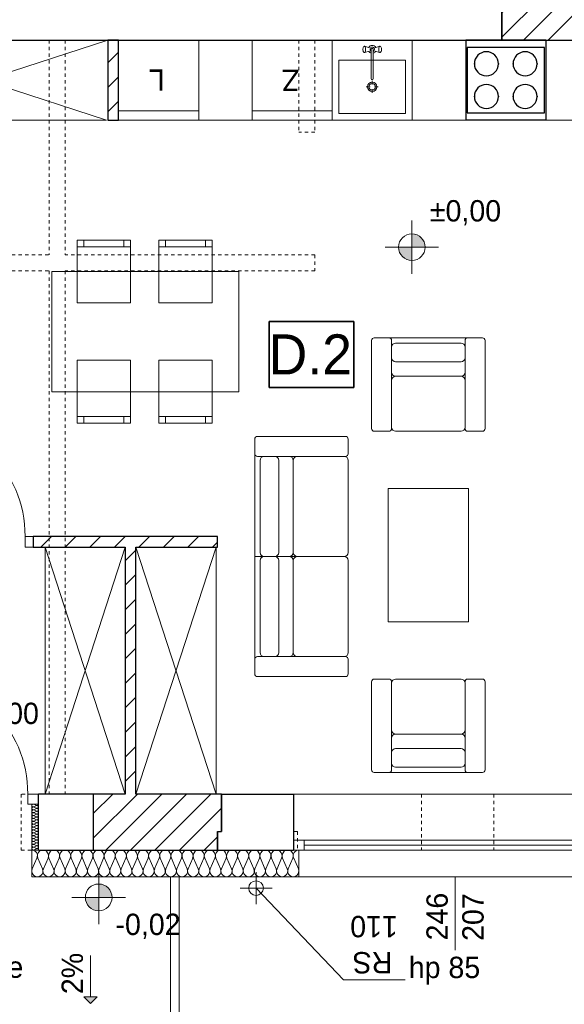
# Model space of a CAD drawing. Extents: x -220312 to -8310, y -91840 to 81907.
# Tile 103 of 128: x -106813 to -102733, y -11171 to -3792. Entities that reach past the tile are written whole.
import ezdxf

# ---------------------------------------------------------------- set-up
doc = ezdxf.new("R2010")
doc.units = 0
doc.header["$MEASUREMENT"] = 0
doc.set_wipeout_variables(frame=1)
doc.linetypes.add('Hidden Line', pattern=[50, 25, -25])
doc.layers.add('#kan_san-op', color=34, linetype='Continuous')
for name, color, linetype, lineweight, true_color in [('Arch drzwi_Nr_Pióra__4', 7, 'Continuous', 9, 0x029e21), ('Arch ocieplenie_Nr_Pióra__22', 7, 'Continuous', 9, 0x7f7f7f), ('Arch okna_Nr_Pióra__4', 7, 'Continuous', 9, 0x029e21), ('Arch wyposarzenie_Nr_Pióra__9', 7, 'Continuous', 13, 0x3dad99), ('Arch wyposazenie_Nr_Pióra__9', 7, 'Continuous', 13, 0x3dad99)]:
    doc.layers.add(name, color=color, linetype=linetype, lineweight=lineweight, true_color=true_color)
for name, color, linetype, lineweight in [('Arch opisy_Nr_Pióra__21', 7, 'Continuous', 9), ('Arch rynny_Nr_Pióra__21', 7, 'Continuous', 9), ('Arch schody_Nr_Pióra__21', 7, 'Continuous', 9), ('arch spadki_Nr_Pióra__21', 7, 'Continuous', 9), ('Arch wyburzenia_Nr_Pióra__46', 5, 'Continuous', 13), ('Arch wyposazenie_Nr_Pióra__100', 2, 'Continuous', 25), ('Arch ściany nośne_Nr_Pióra__21', 7, 'Continuous', 9), ('Arch ściany nośne_Nr_Pióra__27', 7, 'Continuous', 30), ('Drzwi ArchiCAD_Nr_Pióra__27', 7, 'Continuous', 30), ('Drzwi ArchiCAD_Nr_Pióra__5', 7, 'Continuous', 13), ('INWENT RZĘDNE_Nr_Pióra__21', 7, 'Continuous', 9), ('INWENT.ŚCIANY_Nr_Pióra__1', 7, 'Continuous', 25), ('INWENT.ŚCIANY_Nr_Pióra__101', 8, 'Continuous', 13), ('PODKŁAD', 252, 'Continuous', 35)]:
    doc.layers.add(name, color=color, linetype=linetype, lineweight=lineweight)
doc.styles.add('GENERATED_STYLE_2', font='txt')
doc.styles.add('GENERATED_STYLE_4', font='txt')
doc.styles.add('GENERATED_STYLE_6', font='txt')
pattern_1 = [(45, (0, 0), (-91.92388, 91.92388), [])]

# ---------------------------------------------------------------- blocks, each defined once
blk = doc.blocks.new('parter')
at = {"layer": 'Arch schody_Nr_Pióra__21', "linetype": 'Continuous'}
blk.add_hatch(color=252, dxfattribs=at).paths.add_polyline_path([(-167953, -11165.1), (-168003, -11115.1), (-167903, -11115.1)], flags=0)
at = {"layer": 'Arch ściany nośne_Nr_Pióra__21', "linetype": 'Continuous'}
h = blk.add_hatch(dxfattribs=at)
h.set_pattern_fill('Common_Brick', color=252, style=0, pattern_type=2)
h.set_pattern_definition(pattern_1)
h.paths.add_polyline_path([(-164872.4, -3945.1), (-163842.4, -3945.1), (-163842.4, -3525.1), (-164872.4, -3525.1)], flags=0)
h = blk.add_hatch(dxfattribs=at)
h.set_pattern_fill('Common_Brick', color=252, style=0, pattern_type=2)
h.set_pattern_definition(pattern_1)
h.paths.add_polyline_path([(-167742.4, -4545.1), (-167742.4, -3945.1), (-167822.4, -3945.1), (-167822.4, -4545.1)], flags=0)
h = blk.add_hatch(dxfattribs=at)
h.set_pattern_fill('Common_Brick', color=252, style=0, pattern_type=2)
h.set_pattern_definition(pattern_1)
h.paths.add_polyline_path([(-167002.4, -7665.1), (-168382.4, -7665.1), (-168382.4, -7745.1), (-167002.4, -7745.1)], flags=0)
h = blk.add_hatch(dxfattribs=at)
h.set_pattern_fill('Common_Brick', color=252, style=0, pattern_type=2)
h.set_pattern_definition(pattern_1)
h.paths.add_polyline_path([(-167612.4, -9595.1), (-167612.4, -7745.1), (-167692.4, -7745.1), (-167692.4, -9595.1)], flags=0)
h = blk.add_hatch(dxfattribs=at)
h.set_pattern_fill('Common_Brick', color=252, style=0, pattern_type=2)
h.set_pattern_definition(pattern_1)
h.paths.add_polyline_path([(-167002.4, -9595.1), (-167932.4, -9595.1), (-167932.4, -10015.1), (-167002.4, -10015.1)], flags=0)
h = blk.add_hatch(dxfattribs=at)
h.set_pattern_fill('Common_Brick', color=252, style=0, pattern_type=2)
h.set_pattern_definition(pattern_1)
h.paths.add_polyline_path([(-166972.4, -9595.1), (-167002.4, -9595.1), (-167002.4, -9875.1), (-166972.4, -9875.1)], flags=0)
at = {"layer": 'INWENT RZĘDNE_Nr_Pióra__21', "linetype": 'Continuous'}
for points in [[(-165545.5, -5497), (-165445.5, -5497), (-165453.1, -5458.7), (-165474.8, -5426.2), (-165507.2, -5404.6), (-165545.5, -5397)], [(-165545.5, -5497), (-165645.5, -5497), (-165637.9, -5535.2), (-165616.2, -5567.7), (-165583.8, -5589.3), (-165545.5, -5597)], [(-167891.5, -10369.6), (-167791.5, -10369.6), (-167799.1, -10331.4), (-167820.8, -10298.9), (-167853.2, -10277.2), (-167891.5, -10269.6)], [(-167891.5, -10369.6), (-167991.5, -10369.6), (-167983.9, -10407.9), (-167962.2, -10440.3), (-167929.8, -10462), (-167891.5, -10469.6)]]:
    blk.add_hatch(color=252, dxfattribs=at).paths.add_polyline_path(points, flags=0)
at = {"color": 252}
for p, q in [((-166614.8, -6547.6), (-166614.8, -6053.5)), ((-166614.8, -6053.5), (-165979.5, -6053.5)), ((-165979.5, -6053.5), (-165979.5, -6547.6)), ((-165979.5, -6547.6), (-166614.8, -6547.6))]:
    blk.add_line(p, q, dxfattribs=at)
at = {"layer": 'Arch ocieplenie_Nr_Pióra__22', "color": 252, "linetype": 'Continuous'}
for p, q in [((-168377.5, -9671.1), (-168357.3, -9680)), ((-168357.3, -9681.8), (-168377.5, -9690.8)), ((-168377.5, -9692.6), (-168357.3, -9701.6)), ((-168357.3, -9703.4), (-168377.5, -9712.4)), ((-168377.5, -9714.2), (-168357.3, -9723.1)), ((-168357.3, -9725), (-168377.5, -9733.9)), ((-168377.5, -9735.7), (-168357.3, -9744.7)), ((-168357.3, -9746.5), (-168377.5, -9755.5)), ((-168377.5, -9757.3), (-168357.3, -9766.3)), ((-168357.3, -9768.1), (-168377.5, -9777.1)), ((-168377.5, -9778.9), (-168357.3, -9787.8)), ((-168357.3, -9789.6), (-168377.5, -9798.6)), ((-168377.5, -9800.4), (-168357.3, -9809.4)), ((-168357.3, -9811.2), (-168377.5, -9820.2)), ((-168377.5, -9822), (-168357.3, -9831)), ((-168357.3, -9832.8), (-168377.5, -9841.7)), ((-168377.5, -9843.6), (-168357.3, -9852.5)), ((-168357.3, -9854.3), (-168377.5, -9863.3)), ((-168377.5, -9865.1), (-168357.3, -9874.1)), ((-168357.3, -9875.9), (-168377.5, -9884.9)), ((-168377.5, -9886.7), (-168357.3, -9895.6)), ((-168357.3, -9897.5), (-168377.5, -9906.4)), ((-168377.5, -9908.2), (-168357.3, -9917.2)), ((-168357.3, -9919), (-168377.5, -9928)), ((-168377.5, -9929.8), (-168357.3, -9938.8)), ((-168357.3, -9940.6), (-168377.5, -9949.6)), ((-168377.5, -9951.4), (-168357.3, -9960.3)), ((-168357.3, -9962.1), (-168377.5, -9971.1)), ((-168377.5, -9972.9), (-168357.3, -9981.9)), ((-168357.3, -9983.7), (-168377.5, -9992.7)), ((-168377.5, -9994.5), (-168357.3, -10003.5)), ((-168357.3, -10005.3), (-168377.5, -10014.2)), ((-168388.9, -10155.6), (-168354.2, -10074.7)), ((-168347.2, -10074.7), (-168312.5, -10155.6)), ((-168305.5, -10155.6), (-168270.9, -10074.7)), ((-168263.9, -10074.7), (-168229.2, -10155.6)), ((-168222.2, -10155.6), (-168187.5, -10074.7)), ((-168180.5, -10074.7), (-168145.9, -10155.6)), ((-168138.9, -10155.6), (-168104.2, -10074.7)), ((-168097.2, -10074.7), (-168062.5, -10155.6)), ((-168055.5, -10155.6), (-168020.9, -10074.7)), ((-168013.9, -10074.7), (-167979.2, -10155.6)), ((-167972.2, -10155.6), (-167937.5, -10074.7)), ((-167930.5, -10074.7), (-167895.9, -10155.6)), ((-167888.9, -10155.6), (-167854.2, -10074.7)), ((-167847.2, -10074.7), (-167812.5, -10155.6)), ((-167805.5, -10155.6), (-167770.9, -10074.7)), ((-167763.9, -10074.7), (-167729.2, -10155.6)), ((-167722.2, -10155.6), (-167687.5, -10074.7)), ((-167680.5, -10074.7), (-167645.9, -10155.6)), ((-167638.9, -10155.6), (-167604.2, -10074.7)), ((-167597.2, -10074.7), (-167562.5, -10155.6)), ((-167555.5, -10155.6), (-167520.9, -10074.7)), ((-167513.9, -10074.7), (-167479.2, -10155.6)), ((-167472.2, -10155.6), (-167437.5, -10074.7)), ((-167430.5, -10074.7), (-167395.9, -10155.6)), ((-167388.9, -10155.6), (-167354.2, -10074.7)), ((-167347.2, -10074.7), (-167312.5, -10155.6)), ((-167305.5, -10155.6), (-167270.9, -10074.7)), ((-167263.9, -10074.7), (-167229.2, -10155.6)), ((-167222.2, -10155.6), (-167187.5, -10074.7)), ((-167180.5, -10074.7), (-167145.9, -10155.6)), ((-167138.9, -10155.6), (-167104.2, -10074.7)), ((-167097.2, -10074.7), (-167062.5, -10155.6)), ((-167055.5, -10155.6), (-167020.9, -10074.7)), ((-167013.9, -10074.7), (-166979.2, -10155.6)), ((-166972.2, -10155.6), (-166937.5, -10074.7)), ((-166930.5, -10074.7), (-166895.9, -10155.6)), ((-166888.9, -10155.6), (-166854.2, -10074.7)), ((-166847.2, -10074.7), (-166812.5, -10155.6)), ((-166805.5, -10155.6), (-166770.9, -10074.7)), ((-166763.9, -10074.7), (-166729.2, -10155.6)), ((-166722.2, -10155.6), (-166687.5, -10074.7)), ((-166680.5, -10074.7), (-166645.9, -10155.6)), ((-166638.9, -10155.6), (-166604.2, -10074.7)), ((-166597.2, -10074.7), (-166562.5, -10155.6)), ((-166555.5, -10155.6), (-166520.9, -10074.7)), ((-166513.9, -10074.7), (-166479.2, -10155.6)), ((-166472.2, -10155.6), (-166437.5, -10074.7)), ((-166430.5, -10074.7), (-166395.9, -10155.6))]:
    blk.add_line(p, q, dxfattribs=at)
for centre, major_axis, ratio, start_param, end_param in [((-168381.7, -9680.9), (0, -10.8), 0.986338, 2.728799, 6.695979), ((-168381.7, -9702.5), (0, -10.8), 0.986338, 2.728799, 6.695979), ((-168381.7, -9724.1), (0, -10.8), 0.986338, 2.728799, 6.695979), ((-168381.7, -9745.6), (0, -10.8), 0.986338, 2.728799, 6.695979), ((-168353, -9670.1), (0, -10.8), 0.986338, 5.870392, 7.853982), ((-168353, -9691.7), (0, -10.8), 0.986338, 5.870392, 9.837571), ((-168353, -9713.3), (0, -10.8), 0.986338, 5.870392, 9.837571), ((-168353, -9734.8), (0, -10.8), 0.986338, 5.870392, 9.837571), ((-168381.7, -9767.2), (0, -10.8), 0.986338, 2.728799, 6.695979), ((-168381.7, -9788.7), (0, -10.8), 0.986338, 2.728799, 6.695979), ((-168381.7, -9810.3), (0, -10.8), 0.986338, 2.728799, 6.695979), ((-168353, -9756.4), (0, -10.8), 0.986338, 5.870392, 9.837571), ((-168353, -9778), (0, -10.8), 0.986338, 5.870392, 9.837571), ((-168353, -9799.5), (0, -10.8), 0.986338, 5.870392, 9.837571), ((-168353, -9821.1), (0, -10.8), 0.986338, 5.870392, 9.837571), ((-168381.7, -9831.9), (0, -10.8), 0.986338, 2.728799, 6.695979), ((-168381.7, -9853.4), (0, -10.8), 0.986338, 2.728799, 6.695979), ((-168381.7, -9875), (0, -10.8), 0.986338, 2.728799, 6.695979), ((-168381.7, -9896.6), (0, -10.8), 0.986338, 2.728799, 6.695979), ((-168353, -9842.6), (0, -10.8), 0.986338, 5.870392, 9.837571), ((-168353, -9864.2), (0, -10.8), 0.986338, 5.870392, 9.837571), ((-168353, -9885.8), (0, -10.8), 0.986338, 5.870392, 9.837571), ((-168381.7, -9918.1), (0, -10.8), 0.986338, 2.728799, 6.695979), ((-168381.7, -9939.7), (0, -10.8), 0.986338, 2.728799, 6.695979), ((-168381.7, -9961.2), (0, -10.8), 0.986338, 2.728799, 6.695979), ((-168353, -9907.3), (0, -10.8), 0.986338, 5.870392, 9.837571), ((-168353, -9928.9), (0, -10.8), 0.986338, 5.870392, 9.837571), ((-168353, -9950.5), (0, -10.8), 0.986338, 5.870392, 9.837571), ((-168353, -9972), (0, -10.8), 0.986338, 5.870392, 9.837571), ((-168381.7, -9982.8), (0, -10.8), 0.986338, 2.728799, 6.695979), ((-168381.7, -10004.4), (0, -10.8), 0.986338, 2.728799, 6.695979), ((-168392.4, -10057.7), (0, 42.5), 0.979571, 4.299596, 6.283185), ((-168353, -9993.6), (0, -10.8), 0.986338, 5.870392, 9.837571), ((-168353, -10015.1), (0, -10.8), 0.986338, 1.570796, 3.554385), ((-168309, -10057.7), (0, 42.5), 0.979571, 4.299595, 8.266774), ((-168225.7, -10057.7), (0, 42.5), 0.979571, 4.299595, 8.266774), ((-168142.4, -10057.7), (0, 42.5), 0.979571, 4.299595, 8.266774), ((-168059, -10057.7), (0, 42.5), 0.979571, 4.299595, 8.266774), ((-167975.7, -10057.7), (0, 42.5), 0.979571, 4.299595, 8.266774), ((-167892.4, -10057.7), (0, 42.5), 0.979571, 4.299595, 8.266774), ((-167809, -10057.7), (0, 42.5), 0.979571, 4.299595, 8.266774), ((-167725.7, -10057.7), (0, 42.5), 0.979571, 4.299595, 8.266774), ((-167642.4, -10057.7), (0, 42.5), 0.979571, 4.299595, 8.266774), ((-167559, -10057.7), (0, 42.5), 0.979571, 4.299595, 8.266774), ((-167475.7, -10057.7), (0, 42.5), 0.979571, 4.299595, 8.266774), ((-167392.4, -10057.7), (0, 42.5), 0.979571, 4.299595, 8.266774), ((-167309, -10057.7), (0, 42.5), 0.979571, 4.299595, 8.266774), ((-167225.7, -10057.7), (0, 42.5), 0.979571, 4.299595, 8.266774), ((-167142.4, -10057.7), (0, 42.5), 0.979571, 4.299595, 8.266774), ((-167059, -10057.7), (0, 42.5), 0.979571, 4.299595, 8.266774), ((-166975.7, -10057.7), (0, 42.5), 0.979571, 4.299595, 8.266774), ((-166892.4, -10057.7), (0, 42.5), 0.979571, 4.299595, 8.266774), ((-166809, -10057.7), (0, 42.5), 0.979571, 4.299595, 8.266774), ((-166725.7, -10057.7), (0, 42.5), 0.979571, 4.299595, 8.266774), ((-166642.4, -10057.7), (0, 42.5), 0.979571, 4.299595, 8.266774), ((-166559, -10057.7), (0, 42.5), 0.979571, 4.299595, 8.266774), ((-166475.7, -10057.7), (0, 42.5), 0.979571, 4.299595, 8.266774), ((-166392.4, -10057.7), (0, 42.5), 0.979571, 0, 1.983589), ((-168350.7, -10172.6), (0, 42.5), 0.979571, 1.158003, 5.125183), ((-168267.4, -10172.6), (0, 42.5), 0.979571, 1.158003, 5.125183), ((-168184, -10172.6), (0, 42.5), 0.979571, 1.158003, 5.125183), ((-168100.7, -10172.6), (0, 42.5), 0.979571, 1.158003, 5.125183), ((-168017.4, -10172.6), (0, 42.5), 0.979571, 1.158003, 5.125183), ((-167934, -10172.6), (0, 42.5), 0.979571, 1.158003, 5.125183), ((-167850.7, -10172.6), (0, 42.5), 0.979571, 1.158003, 5.125183), ((-167767.4, -10172.6), (0, 42.5), 0.979571, 1.158003, 5.125183), ((-167684, -10172.6), (0, 42.5), 0.979571, 1.158003, 5.125183), ((-167600.7, -10172.6), (0, 42.5), 0.979571, 1.158003, 5.125183), ((-167517.4, -10172.6), (0, 42.5), 0.979571, 1.158003, 5.125183), ((-167434, -10172.6), (0, 42.5), 0.979571, 1.158003, 5.125183), ((-167350.7, -10172.6), (0, 42.5), 0.979571, 1.158003, 5.125183), ((-167267.4, -10172.6), (0, 42.5), 0.979571, 1.158003, 5.125183), ((-167184, -10172.6), (0, 42.5), 0.979571, 1.158003, 5.125183), ((-167100.7, -10172.6), (0, 42.5), 0.979571, 1.158003, 5.125183), ((-167017.4, -10172.6), (0, 42.5), 0.979571, 1.158003, 5.125183), ((-166934, -10172.6), (0, 42.5), 0.979571, 1.158003, 5.125183), ((-166850.7, -10172.6), (0, 42.5), 0.979571, 1.158003, 5.125183), ((-166767.4, -10172.6), (0, 42.5), 0.979571, 1.158003, 5.125183), ((-166684, -10172.6), (0, 42.5), 0.979571, 1.158003, 5.125183), ((-166600.7, -10172.6), (0, 42.5), 0.979571, 1.158003, 5.125183), ((-166517.4, -10172.6), (0, 42.5), 0.979571, 1.158003, 5.125183), ((-166434, -10172.6), (0, 42.5), 0.979571, 1.158003, 5.125183)]:
    blk.add_ellipse(centre, major_axis=major_axis, ratio=ratio, start_param=start_param, end_param=end_param, dxfattribs=at)
at = {"layer": 'Arch okna_Nr_Pióra__4', "color": 252, "linetype": 'Continuous'}
for p, q in [((-168422.4, -9595.1), (-168342.4, -9595.1)), ((-168422.4, -9595.1), (-168422.4, -9670.1)), ((-166432.4, -9595.1), (-163972.4, -9595.1)), ((-168422.4, -9670.1), (-168342.4, -9670.1)), ((-166432.4, -9940.1), (-163992.4, -9940.1)), ((-166352.4, -9940.1), (-166352.4, -10015.1)), ((-166432.4, -10015.1), (-163992.4, -10015.1)), ((-166352.4, -9977.6), (-164072.4, -9977.6)), ((-166392.4, -10215.1), (-164052.4, -10215.1)), ((-165222.4, -10215.1), (-165222.4, -10765.1))]:
    blk.add_line(p, q, dxfattribs=at)
blk.add_arc((-169322.4, -9595.1), 900, 0, 90, dxfattribs=at)
at = {"layer": 'Arch opisy_Nr_Pióra__21', "color": 252, "linetype": 'Continuous'}
for p, q in [((-166614.8, -6547.6), (-166614.8, -6053.5)), ((-166614.8, -6053.5), (-165979.5, -6053.5)), ((-165979.5, -6053.5), (-165979.5, -6547.6)), ((-165979.5, -6547.6), (-166614.8, -6547.6))]:
    blk.add_line(p, q, dxfattribs=at)
at = {"layer": 'Arch rynny_Nr_Pióra__21', "color": 252, "linetype": 'Continuous'}
for p, q in [((-166712.4, -10180.1), (-166712.4, -10420.1)), ((-166592.4, -10300.1), (-166832.4, -10300.1)), ((-166057.2, -10986.5), (-166712.4, -10300.1)), ((-165594.5, -10986.5), (-166057.2, -10986.5))]:
    blk.add_line(p, q, dxfattribs=at)
blk.add_circle((-166712.4, -10300.1), 55, dxfattribs=at)
at = {"layer": 'Arch schody_Nr_Pióra__21', "color": 252, "linetype": 'Continuous'}
for p, q in [((-167352.4, -10215.2), (-167352.4, -12915.2)), ((-167287.4, -10215.2), (-167287.4, -12915.2)), ((-167953, -10805.1), (-167953, -11115.1)), ((-168003, -11115.1), (-167903, -11115.1)), ((-167953, -11165.1), (-168003, -11115.1)), ((-167953, -11165.1), (-167903, -11115.1))]:
    blk.add_line(p, q, dxfattribs=at)
at = {"layer": 'Arch wyburzenia_Nr_Pióra__46', "color": 252, "linetype": 'Continuous'}
for p, q in [((-168392.4, -9670.1), (-168392.4, -10215.1)), ((-166392.4, -10215.1), (-166392.4, -10015.1)), ((-168392.4, -10215.1), (-166392.4, -10215.1))]:
    blk.add_line(p, q, dxfattribs=at)
at = {"layer": 'Arch wyposarzenie_Nr_Pióra__9', "color": 252, "linetype": 'Continuous'}
for p, q in [((-165911.5, -4005.1), (-165912.3, -4011.7)), ((-165912.3, -4011.7), (-165912.3, -4018.6)), ((-165912.3, -4018.6), (-165911.5, -4025.1)), ((-165910, -3999.8), (-165911.5, -4005.1)), ((-165911.5, -4025.1), (-165910, -4030.5)), ((-165907.9, -3996.4), (-165910, -3999.8)), ((-165910, -4030.5), (-165907.9, -4033.9)), ((-165902.8, -3992.6), (-165907.9, -3996.4)), ((-165902.8, -4037.7), (-165907.9, -4033.9)), ((-165900, -3991.1), (-165902.8, -3992.6)), ((-165902.8, -4037.7), (-165900, -4039.1)), ((-165862.5, -4003.1), (-165900, -3991.1)), ((-165897.2, -3992.6), (-165900, -3991.1)), ((-165862.5, -4027.2), (-165900, -4039.1)), ((-165900, -4039.1), (-165897.2, -4037.7)), ((-165894.7, -3996.8), (-165897.2, -3992.6)), ((-165897.2, -4037.7), (-165894.7, -4033.5)), ((-165892.9, -4003.1), (-165894.7, -3996.8)), ((-165894.7, -4033.5), (-165892.9, -4027.1)), ((-165891.9, -4011), (-165892.9, -4003.1)), ((-165892.9, -4027.1), (-165891.9, -4019.3)), ((-165891.9, -4019.3), (-165891.9, -4011)), ((-165850.3, -4013.8), (-165850.3, -4234)), ((-165834.5, -4234), (-165834.5, -4013.8)), ((-165822.3, -4003.1), (-165784.8, -3991.1)), ((-165822.3, -4027.2), (-165784.8, -4039.1)), ((-165791.9, -4003.1), (-165792.9, -4011)), ((-165792.9, -4011), (-165792.9, -4019.3)), ((-165792.9, -4019.3), (-165791.9, -4027.1)), ((-165790.1, -3996.8), (-165791.9, -4003.1)), ((-165791.9, -4027.1), (-165790.1, -4033.5)), ((-165787.6, -3992.6), (-165790.1, -3996.8)), ((-165790.1, -4033.5), (-165787.6, -4037.7)), ((-165784.8, -3991.1), (-165787.6, -3992.6)), ((-165787.6, -4037.7), (-165784.8, -4039.1)), ((-165782, -3992.6), (-165784.8, -3991.1)), ((-165784.8, -4039.1), (-165782, -4037.7)), ((-165782, -3992.6), (-165776.8, -3996.4)), ((-165782, -4037.7), (-165776.8, -4033.9)), ((-165774.8, -3999.8), (-165776.8, -3996.4)), ((-165776.8, -4033.9), (-165774.8, -4030.5)), ((-165773.2, -4005.1), (-165774.8, -3999.8)), ((-165774.8, -4030.5), (-165773.2, -4025.1)), ((-165772.4, -4011.7), (-165773.2, -4005.1)), ((-165773.2, -4025.1), (-165772.4, -4018.6)), ((-165772.4, -4018.6), (-165772.4, -4011.7)), ((-165842.4, -4278.5), (-165842.4, -4249.7)), ((-165859.1, -4295.1), (-165887.9, -4295.1)), ((-165842.4, -4340.6), (-165842.4, -4311.8)), ((-165796.9, -4295.1), (-165825.7, -4295.1))]:
    blk.add_line(p, q, dxfattribs=at)
for radius in [35, 25]:
    blk.add_circle((-165842.4, -4295.1), radius, dxfattribs=at)
for centre, radius, start, end in [((-165842.4, -4015.1), 30, 27.97653, 152.02347), ((-165842.4, -4015.1), 30, 207.97653, 254.77469), ((-165842.4, -4015.1), 16.8, 298.05488, 241.94512), ((-165842.4, -4015.1), 8, 10, 170), ((-165842.4, -4015.1), 30, 285.22531, 332.02347), ((-165842.4, -4234), 7.88, 180, 0)]:
    blk.add_arc(centre, radius, start, end, dxfattribs=at)
at = {"layer": 'Arch wyposazenie_Nr_Pióra__100', "color": 252, "linetype": 'Continuous'}
for p, q in [((-165142.4, -3945.1), (-165142.4, -4545.1)), ((-164542.4, -3945.1), (-165142.4, -3945.1)), ((-164542.4, -3945.1), (-164542.4, -4545.1)), ((-165132.4, -4000.1), (-165132.4, -4490.1)), ((-164552.4, -4000.1), (-165132.4, -4000.1)), ((-164552.4, -4490.1), (-164552.4, -4000.1)), ((-165132.4, -4490.1), (-164552.4, -4490.1)), ((-164542.4, -4545.1), (-165142.4, -4545.1))]:
    blk.add_line(p, q, dxfattribs=at)
for centre, start, end in [((-164987.4, -4122.6), 0, 180), ((-164697.4, -4122.6), 0, 180), ((-164987.4, -4122.6), 180, 0), ((-164697.4, -4122.6), 180, 0), ((-164987.4, -4367.6), 0, 180), ((-164697.4, -4367.6), 0, 180), ((-164987.4, -4367.6), 180, 0), ((-164697.4, -4367.6), 180, 0)]:
    blk.add_arc(centre, 90, start, end, dxfattribs=at)
for p in [(-165077.4, -4122.6), (-164897.4, -4122.6), (-164787.4, -4122.6), (-164607.4, -4122.6), (-165077.4, -4367.6), (-164897.4, -4367.6), (-164787.4, -4367.6), (-164607.4, -4367.6)]:
    blk.add_point(p, dxfattribs=at)
at = {"layer": 'Arch wyposazenie_Nr_Pióra__9', "color": 252, "linetype": 'Continuous'}
for p, q in [((-167832.4, -4545.1), (-169672.4, -3945.1)), ((-169672.4, -4545.1), (-167822.4, -3945.1)), ((-167742.4, -3945.1), (-167742.4, -4545.1)), ((-167142.4, -3945.1), (-167742.4, -3945.1)), ((-167142.4, -4545.1), (-167142.4, -3945.1)), ((-166742.4, -4545.1), (-166742.4, -3945.1)), ((-166742.4, -3945.1), (-166142.4, -3945.1)), ((-166142.4, -4545.1), (-166142.4, -3945.1)), ((-166142.4, -3945.1), (-166142.4, -4545.1)), ((-166142.4, -3945.1), (-165542.4, -3945.1)), ((-165542.4, -4545.1), (-165542.4, -3945.1)), ((-166142.4, -3995.1), (-166142.4, -4495.1)), ((-166092.4, -4095.1), (-165592.4, -4095.1)), ((-166092.4, -4495.1), (-166092.4, -4095.1)), ((-165592.4, -4095.1), (-165592.4, -4495.1)), ((-167742.4, -4475.1), (-167142.4, -4475.1)), ((-166142.4, -4475.1), (-166742.4, -4475.1)), ((-165592.4, -4495.1), (-166092.4, -4495.1)), ((-169672.4, -4545.1), (-167832.4, -4545.1)), ((-167742.4, -4545.1), (-167142.4, -4545.1)), ((-167742.4, -4545.1), (-163842.4, -4545.1)), ((-166142.4, -4545.1), (-166742.4, -4545.1)), ((-166142.4, -4545.1), (-165542.4, -4545.1)), ((-168052.4, -5445.1), (-167652.4, -5445.1)), ((-168052.4, -5915.1), (-168052.4, -5445.1)), ((-168002.4, -5495.1), (-168002.4, -5445.1)), ((-167702.4, -5495.1), (-167702.4, -5445.1)), ((-167652.4, -5445.1), (-167652.4, -5915.1)), ((-167441.5, -5915.1), (-167441.5, -5445.1)), ((-167441.5, -5445.1), (-167041.5, -5445.1)), ((-167391.5, -5495.1), (-167391.5, -5445.1)), ((-167091.5, -5495.1), (-167091.5, -5445.1)), ((-167041.5, -5445.1), (-167041.5, -5915.1)), ((-167652.4, -5495.1), (-168052.4, -5495.1)), ((-167041.5, -5495.1), (-167441.5, -5495.1)), ((-168242.4, -5680.1), (-166841.5, -5680.1)), ((-168242.4, -6580.1), (-168242.4, -5680.1)), ((-166841.5, -5680.1), (-166841.5, -6580.1)), ((-167652.4, -5915.1), (-168052.4, -5915.1)), ((-167041.5, -5915.1), (-167441.5, -5915.1)), ((-165847.4, -6856.3), (-165847.4, -6196.3)), ((-165827.4, -6176.3), (-165717.4, -6176.3)), ((-165717.4, -6176.3), (-165127.4, -6176.3)), ((-165697.4, -6196.3), (-165697.4, -6856.3)), ((-165147.4, -6196.3), (-165147.4, -6246.3)), ((-165017.4, -6176.3), (-165127.4, -6176.3)), ((-164997.4, -6856.3), (-164997.4, -6196.3)), ((-165697.4, -6246.3), (-165697.4, -6435)), ((-165177.4, -6216.3), (-165667.4, -6216.3)), ((-165147.4, -6435), (-165147.4, -6246.3)), ((-165147.4, -6246.3), (-165147.4, -6435)), ((-167652.4, -6345.1), (-168052.4, -6345.1)), ((-168052.4, -6345.1), (-168052.4, -6815.1)), ((-167652.4, -6815.1), (-167652.4, -6345.1)), ((-167441.5, -6345.1), (-167441.5, -6815.1)), ((-167041.5, -6345.1), (-167441.5, -6345.1)), ((-167041.5, -6815.1), (-167041.5, -6345.1)), ((-165667.4, -6356.3), (-165177.4, -6356.3)), ((-165667.4, -6465), (-165177.4, -6465)), ((-165667.4, -6465), (-165177.4, -6465)), ((-165147.4, -6435), (-165147.4, -6495)), ((-165147.4, -6435), (-165147.4, -6495)), ((-165697.4, -6846.3), (-165697.4, -6495)), ((-165147.4, -6846.3), (-165147.4, -6495)), ((-165147.4, -6495), (-165147.4, -6846.3)), ((-166841.5, -6580.1), (-168242.4, -6580.1)), ((-167652.4, -6765.1), (-168052.4, -6765.1)), ((-168002.4, -6765.1), (-168002.4, -6815.1)), ((-167702.4, -6765.1), (-167702.4, -6815.1)), ((-167041.5, -6765.1), (-167441.5, -6765.1)), ((-167391.5, -6765.1), (-167391.5, -6815.1)), ((-167091.5, -6765.1), (-167091.5, -6815.1)), ((-168052.4, -6815.1), (-167652.4, -6815.1)), ((-167441.5, -6815.1), (-167041.5, -6815.1)), ((-166722.4, -6935.1), (-166722.4, -7045.1)), ((-166042.4, -6915.1), (-166702.4, -6915.1)), ((-166022.4, -7045.1), (-166022.4, -6935.1)), ((-165717.4, -6876.3), (-165827.4, -6876.3)), ((-165177.4, -6876.3), (-165667.4, -6876.3)), ((-165127.4, -6876.3), (-165017.4, -6876.3)), ((-166722.4, -7045.1), (-166722.4, -7815.1)), ((-166702.4, -7065.1), (-166042.4, -7065.1)), ((-166652.4, -7065.1), (-166463.7, -7065.1)), ((-166052.4, -7065.1), (-166403.7, -7065.1)), ((-166682.4, -7785.1), (-166682.4, -7095.1)), ((-166542.4, -7095.1), (-166542.4, -7785.1)), ((-166433.7, -7095.1), (-166433.7, -7785.1)), ((-166433.7, -7095.1), (-166433.7, -7785.1)), ((-166022.4, -7785.1), (-166022.4, -7095.1)), ((-165722.4, -7305.1), (-165722.4, -8305.1)), ((-165122.4, -7305.1), (-165722.4, -7305.1)), ((-165122.4, -8305.1), (-165122.4, -7305.1)), ((-168292.4, -7745.1), (-167692.4, -9595.1)), ((-168292.4, -9595.1), (-167692.4, -7745.1)), ((-168292.4, -9595.1), (-168292.4, -7745.1)), ((-167012.4, -9595.1), (-167612.4, -7745.1)), ((-167012.4, -7745.1), (-167612.4, -9595.1)), ((-167012.4, -9595.1), (-167012.4, -7745.1)), ((-166722.4, -7815.1), (-166652.4, -7815.1)), ((-166722.4, -8585.1), (-166722.4, -7815.1)), ((-166722.4, -7815.1), (-166652.4, -7815.1)), ((-166463.7, -7815.1), (-166652.4, -7815.1)), ((-166463.7, -7815.1), (-166652.4, -7815.1)), ((-166463.7, -7815.1), (-166403.7, -7815.1)), ((-166463.7, -7815.1), (-166403.7, -7815.1)), ((-166403.7, -7815.1), (-166052.4, -7815.1)), ((-166403.7, -7815.1), (-166052.4, -7815.1)), ((-166682.4, -7845.1), (-166682.4, -8535.1)), ((-166542.4, -8535.1), (-166542.4, -7845.1)), ((-166433.7, -8535.1), (-166433.7, -7845.1)), ((-166433.7, -8535.1), (-166433.7, -7845.1)), ((-166022.4, -7845.1), (-166022.4, -8535.1)), ((-165722.4, -8305.1), (-165122.4, -8305.1)), ((-166722.4, -8695.1), (-166722.4, -8585.1)), ((-166702.4, -8565.1), (-166042.4, -8565.1)), ((-166652.4, -8565.1), (-166463.7, -8565.1)), ((-166052.4, -8565.1), (-166403.7, -8565.1)), ((-166022.4, -8585.1), (-166022.4, -8695.1)), ((-166042.4, -8715.1), (-166702.4, -8715.1)), ((-165847.4, -8754), (-165847.4, -9414)), ((-165717.4, -8734), (-165827.4, -8734)), ((-165697.4, -9414), (-165697.4, -8754)), ((-165697.4, -8764), (-165697.4, -9115.3)), ((-165177.4, -8734), (-165667.4, -8734)), ((-165147.4, -8764), (-165147.4, -9115.3)), ((-165147.4, -9115.3), (-165147.4, -8764)), ((-165127.4, -8734), (-165017.4, -8734)), ((-164997.4, -8754), (-164997.4, -9414)), ((-165667.4, -9145.3), (-165177.4, -9145.3)), ((-165667.4, -9145.3), (-165177.4, -9145.3)), ((-165147.4, -9175.3), (-165147.4, -9115.3)), ((-165147.4, -9175.3), (-165147.4, -9115.3)), ((-165697.4, -9364), (-165697.4, -9175.3)), ((-165147.4, -9175.3), (-165147.4, -9364)), ((-165147.4, -9364), (-165147.4, -9175.3)), ((-165667.4, -9254), (-165177.4, -9254)), ((-165147.4, -9414), (-165147.4, -9364)), ((-165827.4, -9434), (-165717.4, -9434)), ((-165717.4, -9434), (-165127.4, -9434)), ((-165177.4, -9394), (-165667.4, -9394)), ((-165017.4, -9434), (-165127.4, -9434))]:
    blk.add_line(p, q, dxfattribs=at)
for centre, radius, start, end in [((-165827.4, -6196.3), 20, 90, 180), ((-165717.4, -6196.3), 20, 0, 90), ((-165127.4, -6196.3), 20, 90, 180), ((-165017.4, -6196.3), 20, 0, 90), ((-165667.4, -6246.3), 30, 90, 180), ((-165177.4, -6246.3), 30, 0, 90), ((-165667.4, -6326.3), 30, 180, 270), ((-165177.4, -6326.3), 30, 270, 0), ((-165667.4, -6435), 30, 180, 270), ((-165667.4, -6495), 30, 90, 180), ((-165177.4, -6435), 30, 270, 0), ((-165177.4, -6495), 30, 0, 90), ((-165827.4, -6856.3), 20, 180, 270), ((-165717.4, -6856.3), 20, 270, 0), ((-165667.4, -6846.3), 30, 180, 270), ((-165177.4, -6846.3), 30, 270, 0), ((-165127.4, -6856.3), 20, 180, 270), ((-165017.4, -6856.3), 20, 270, 0), ((-166702.4, -6935.1), 20, 90, 180), ((-166042.4, -6935.1), 20, 0, 90), ((-166702.4, -7045.1), 20, 180, 270), ((-166652.4, -7095.1), 30, 90, 180), ((-166572.4, -7095.1), 30, 0, 90), ((-166463.7, -7095.1), 30, 0, 90), ((-166403.7, -7095.1), 30, 90, 180), ((-166052.4, -7095.1), 30, 0, 90), ((-166042.4, -7045.1), 20, 270, 0), ((-166652.4, -7785.1), 30, 180, 270), ((-166652.4, -7845.1), 30, 90, 180), ((-166572.4, -7785.1), 30, 270, 0), ((-166572.4, -7845.1), 30, 0, 90), ((-166463.7, -7785.1), 30, 270, 0), ((-166463.7, -7845.1), 30, 0, 90), ((-166403.7, -7785.1), 30, 180, 270), ((-166403.7, -7845.1), 30, 90, 180), ((-166052.4, -7785.1), 30, 270, 0), ((-166052.4, -7845.1), 30, 0, 90), ((-166652.4, -8535.1), 30, 180, 270), ((-166572.4, -8535.1), 30, 270, 0), ((-166463.7, -8535.1), 30, 270, 0), ((-166403.7, -8535.1), 30, 180, 270), ((-166052.4, -8535.1), 30, 270, 0), ((-166702.4, -8585.1), 20, 90, 180), ((-166042.4, -8585.1), 20, 0, 90), ((-166702.4, -8695.1), 20, 180, 270), ((-166042.4, -8695.1), 20, 270, 0), ((-165827.4, -8754), 20, 90, 180), ((-165717.4, -8754), 20, 0, 90), ((-165667.4, -8764), 30, 90, 180), ((-165177.4, -8764), 30, 0, 90), ((-165127.4, -8754), 20, 90, 180), ((-165017.4, -8754), 20, 0, 90), ((-165667.4, -9115.3), 30, 180, 270), ((-165667.4, -9175.3), 30, 90, 180), ((-165177.4, -9115.3), 30, 270, 0), ((-165177.4, -9175.3), 30, 0, 90), ((-165667.4, -9284), 30, 90, 180), ((-165177.4, -9284), 30, 0, 90), ((-165667.4, -9364), 30, 180, 270), ((-165177.4, -9364), 30, 270, 0), ((-165827.4, -9414), 20, 180, 270), ((-165717.4, -9414), 20, 270, 0), ((-165127.4, -9414), 20, 180, 270), ((-165017.4, -9414), 20, 270, 0)]:
    blk.add_arc(centre, radius, start, end, dxfattribs=at)
at = {"layer": 'Arch ściany nośne_Nr_Pióra__27', "color": 252, "linetype": 'Continuous'}
for p, q in [((-164872.4, -3525.1), (-164872.4, -3945.1)), ((-167822.4, -3945.1), (-167822.4, -4545.1)), ((-167742.4, -3945.1), (-167822.4, -3945.1)), ((-167742.4, -4545.1), (-167742.4, -3945.1)), ((-164872.4, -3945.1), (-163842.4, -3945.1)), ((-167822.4, -4545.1), (-167742.4, -4545.1)), ((-167002.4, -7665.1), (-168382.4, -7665.1)), ((-168382.4, -7665.1), (-168382.4, -7745.1)), ((-167002.4, -7745.1), (-167002.4, -7665.1)), ((-168382.4, -7745.1), (-167692.4, -7745.1)), ((-167692.4, -7745.1), (-167692.4, -9595.1)), ((-167612.4, -9595.1), (-167612.4, -7745.1)), ((-167612.4, -7745.1), (-167002.4, -7745.1)), ((-167932.4, -9595.1), (-167932.4, -10015.1)), ((-167692.4, -9595.1), (-167932.4, -9595.1)), ((-167002.4, -9595.1), (-167612.4, -9595.1)), ((-166972.4, -9595.1), (-167002.4, -9595.1)), ((-166972.4, -9875.1), (-166972.4, -9595.1)), ((-167002.4, -9875.1), (-166972.4, -9875.1)), ((-167002.4, -10015.1), (-167002.4, -9875.1)), ((-167932.4, -10015.1), (-167002.4, -10015.1))]:
    blk.add_line(p, q, dxfattribs=at)
at = {"layer": 'Drzwi ArchiCAD_Nr_Pióra__27', "color": 252, "linetype": 'Continuous'}
blk.add_line((-168382.4, -7665.1), (-168382.4, -7745.1), dxfattribs=at)
at = {"layer": 'Drzwi ArchiCAD_Nr_Pióra__5', "color": 252, "linetype": 'Continuous'}
for p, q in [((-168442.4, -7665.1), (-168382.4, -7665.1)), ((-168442.4, -7745.1), (-168442.4, -7665.1)), ((-168382.4, -7665.1), (-168382.4, -7745.1)), ((-168382.4, -7745.1), (-168442.4, -7745.1))]:
    blk.add_line(p, q, dxfattribs=at)
blk.add_arc((-169342.4, -7665.1), 900, 0, 90, dxfattribs=at)
at = {"layer": 'INWENT RZĘDNE_Nr_Pióra__21', "color": 252, "linetype": 'Continuous'}
for p, q in [((-165545.5, -5697), (-165545.5, -5297)), ((-165745.5, -5497), (-165345.5, -5497)), ((-167891.5, -10569.6), (-167891.5, -10169.6)), ((-168091.5, -10369.6), (-167691.5, -10369.6))]:
    blk.add_line(p, q, dxfattribs=at)
for centre in [(-165545.5, -5497), (-167891.5, -10369.6)]:
    blk.add_circle(centre, 100, dxfattribs=at)
at = {"layer": 'INWENT.ŚCIANY_Nr_Pióra__1', "color": 252, "linetype": 'Continuous'}
for p, q in [((-164872.4, -3945.1), (-164872.4, -3525.1)), ((-170792.4, -3945.1), (-164872.4, -3945.1)), ((-168342.4, -10015.1), (-168342.4, -9595.1)), ((-167932.4, -9595.1), (-168342.4, -9595.1)), ((-167932.4, -9595.1), (-167932.4, -10015.1)), ((-166972.4, -9595.1), (-166432.4, -9595.1)), ((-166972.4, -9595.1), (-166972.4, -9875.1)), ((-166432.4, -9595.1), (-166432.4, -10015.1)), ((-167002.4, -9875.1), (-166972.4, -9875.1)), ((-167002.4, -9875.1), (-167002.4, -10015.1)), ((-168342.4, -10015.1), (-167932.4, -10015.1)), ((-167002.4, -10015.1), (-166432.4, -10015.1))]:
    blk.add_line(p, q, dxfattribs=at)
at = {"layer": 'INWENT.ŚCIANY_Nr_Pióra__101', "color": 252, "linetype": 'Hidden Line'}
for p, q in [((-168262.4, -3945.1), (-168262.4, -5555.1)), ((-168142.4, -3945.1), (-168142.4, -5555.1)), ((-166392.4, -3945.1), (-166392.4, -4635.1)), ((-166272.4, -3945.1), (-166272.4, -4635.1)), ((-166272.4, -4635.1), (-166392.4, -4635.1)), ((-170142.4, -5555.1), (-168262.4, -5555.1)), ((-166272.4, -5555.1), (-168142.4, -5555.1)), ((-166272.4, -5555.1), (-166272.4, -5675.1)), ((-170142.4, -5675.1), (-168262.4, -5675.1)), ((-168262.4, -5675.1), (-168262.4, -9595.1)), ((-168142.4, -5675.1), (-168142.4, -9595.1)), ((-166272.4, -5675.1), (-168142.4, -5675.1)), ((-168342.4, -9595.1), (-168472.4, -9595.1)), ((-168472.4, -9595.1), (-168472.4, -10015.1)), ((-165472.4, -9595.1), (-165472.4, -10015.1)), ((-164932.4, -9595.1), (-165472.4, -9595.1)), ((-164932.4, -9595.1), (-164932.4, -10015.1)), ((-166402.4, -9875.1), (-166432.4, -9875.1)), ((-166402.4, -9875.1), (-166402.4, -10015.1)), ((-168472.4, -10015.1), (-168342.4, -10015.1)), ((-166432.4, -10015.1), (-166402.4, -10015.1)), ((-165472.4, -10015.1), (-164932.4, -10015.1))]:
    blk.add_line(p, q, dxfattribs=at)
at = {"layer": 'Arch drzwi_Nr_Pióra__4', "color": 252, "linetype": 'Continuous', "style": 'GENERATED_STYLE_6'}
blk.add_text('nadświetle', height=160, dxfattribs=at).set_placement((-169466.7, -10972.5))
at = {"layer": 'Arch okna_Nr_Pióra__4', "color": 252, "linetype": 'Continuous', "style": 'GENERATED_STYLE_6'}
for s, p in [('246', (-165276.6, -10692.1)), ('207', (-165007.9, -10695.9))]:
    blk.add_text(s, height=160, rotation=90, dxfattribs=at).set_placement(p)
blk.add_text('hp 85', height=160, dxfattribs=at).set_placement((-165569, -10974.5))
at = {"layer": 'Arch opisy_Nr_Pióra__21', "color": 252, "linetype": 'Continuous', "style": 'GENERATED_STYLE_4'}
blk.add_text('D.2', height=300, dxfattribs=at).set_placement((-166618.6, -6450.6))
at = {"layer": 'Arch rynny_Nr_Pióra__21', "color": 252, "linetype": 'Continuous', "style": 'GENERATED_STYLE_6'}
for s, p in [('110', (-165650.6, -10508.4)), ('RS', (-165692.5, -10779.2))]:
    blk.add_text(s, height=160, rotation=180, dxfattribs=at).set_placement(p)
at = {"layer": 'arch spadki_Nr_Pióra__21', "color": 252, "linetype": 'Continuous', "style": 'GENERATED_STYLE_6'}
blk.add_text('2%', height=160, rotation=90, dxfattribs=at).set_placement((-168009.3, -11094.7))
at = {"layer": 'Arch wyposazenie_Nr_Pióra__9', "color": 252, "linetype": 'Continuous', "style": 'GENERATED_STYLE_6'}
for s, p in [('L', (-167396.7, -4165.5)), ('Z', (-166389, -4166.9))]:
    blk.add_text(s, height=160, rotation=180, dxfattribs=at).set_placement(p)
at = {"layer": 'INWENT RZĘDNE_Nr_Pióra__21', "color": 252, "char_height": 160, "attachment_point": 7, "style": 'GENERATED_STYLE_2'}
for s, insert in [('{±0,00}', (-165410.8, -5334.3)), ('{±0,00}', (-168873.1, -9100.3)), ('{-0,02}', (-167765.7, -10681.5))]:
    blk.add_mtext(s, dxfattribs=dict(at, insert=insert))

msp = doc.modelspace()

# ---------------------------------------------------------------- block references
at = {"layer": 'PODKŁAD'}
msp.add_blockref('parter', (61670.5, 0), dxfattribs=at)

# ---------------------------------------------------------------- next in the draw order: wipeouts: each hides what was drawn before it
at = {"ltscale": 10}
msp.add_wipeout([(-139099.8, 11108.9), (-136614.7, 10498.9), (-136614.7, -17981.1), (-97709.8, -17981.1), (-97099.8, -18591.1), (-139099.8, -18591.1)], dxfattribs=at).dxf.layer = '#kan_san-op'

doc.saveas('drawing.dxf')
